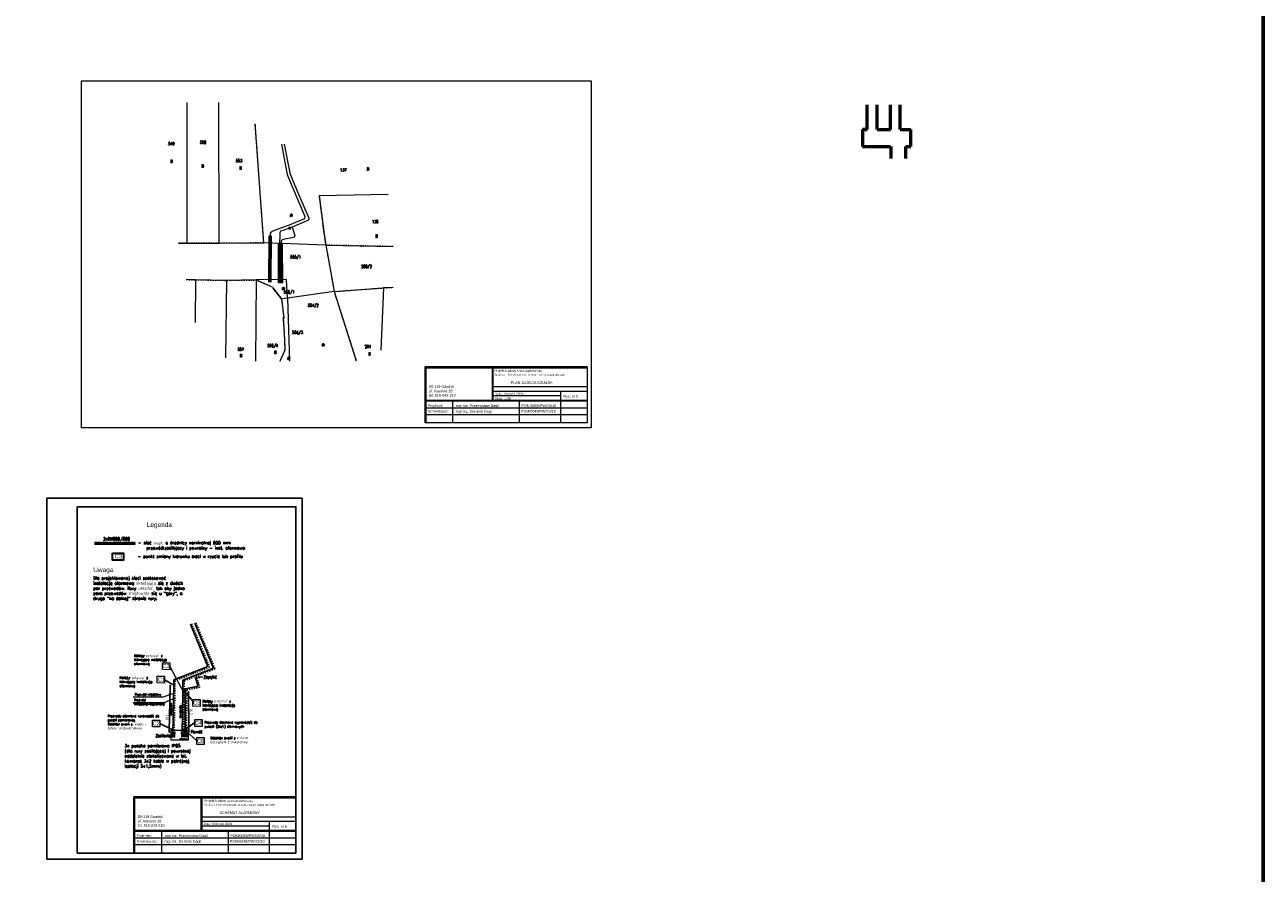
# Model space of a CAD drawing. Header units: metres. Extents: x 6538042 to 13082743, y 6022817 to 12049805.
# Tile 4 of 92: x 6539347 to 6539857, y 6023690 to 6024039. Entities that reach past the tile are written whole.
import ezdxf
from ezdxf.enums import TextEntityAlignment as Align

# ---------------------------------------------------------------- set-up
doc = ezdxf.new("R2010")
doc.units = ezdxf.units.M
doc.header["$MEASUREMENT"] = 0
doc.linetypes.add('b_BPO', pattern=[1.5, 1, -0.5])
doc.linetypes.add('L_0_03', pattern=[1, 0.5, -0.5])
doc.layers.get('0').update_dxf_attribs({"linetype": 'CONTINUOUS', "lineweight": 18})
doc.layers.get('Defpoints').update_dxf_attribs({"linetype": 'CONTINUOUS'})
for name, color, linetype, lineweight in [('203_Punkt_zalamania_granicy_dzialki_nie_stabilizowany', 96, 'CONTINUOUS', 18), ('210_Oznaczenie_uzytku', 96, 'CONTINUOUS', 18), ('211_Nr_dzialki', 96, 'CONTINUOUS', 18), ('218_Granica_uzytku', 96, 'L_0_03', 18), ('219_Linia_granicy', 96, 'CONTINUOUS', 18), ('D - OPIS', 255, 'CONTINUOUS', 30), ('d-ciepłociag', 6, 'CONTINUOUS', 60), ('d-komora zawory', 7, 'CONTINUOUS', 13), ('d-opis', 7, 'CONTINUOUS', 18), ('d-opis co', 7, 'CONTINUOUS', 35), ('d-opisciepl', 7, 'CONTINUOUS', 35), ('d-powrot', 5, 'CONTINUOUS', 53), ('DAGIL_CO_tasa$0$d-opis załamania trasy', 7, 'CONTINUOUS', 80), ('komora_podziemna___przewod_cieplowniczy__powierzchnia_', 212, 'CONTINUOUS', 18), ('opis', 7, 'CONTINUOUS', 18), ('przewod_cieplowniczy', 212, 'CONTINUOUS', 18), ('siatka', 7, 'CONTINUOUS', 18), ('trawnik', 7, 'CONTINUOUS', 18)]:
    doc.layers.add(name, color=color, linetype=linetype, lineweight=lineweight)
for name, color, linetype in [('DAGIL_CO_tasa$0$dg opis', 7, 'CONTINUOUS'), ('dg opis', 7, 'CONTINUOUS'), ('Linie_odn', 7, 'CONTINUOUS'), ('Linie_tabeli', 7, 'CONTINUOUS')]:
    doc.layers.add(name, color=color, linetype=linetype)
doc.layers.add('Linie_tabeli_druk', color=5, linetype='CONTINUOUS', plot=False)
doc.styles.add('DAGIL_CO_tasa$0$Style-Arial', font='arial.ttf')
doc.styles.add('DIN', font='din.shx', dxfattribs={"width": 0.7})
doc.styles.get("Standard").update_dxf_attribs({"font": 'simplex.shx'})
doc.styles.add('STYL1', font='SIMPLEX.shx', dxfattribs={"width": 0.8})
doc.styles.add('Style-Arial', font='arial.ttf')
doc.dimstyles.new('MIREK1', dxfattribs={"dimtxt": 1.3, "dimasz": 0.5, "dimexe": 0.3, "dimexo": 0.3, "dimgap": 0.09, "dimtad": 1, "dimlfac": 0.1, "dimzin": 0, "dimtxsty": 'DIN', "dimblk": 'OBLIQUE', "dimcen": 0.09, "dimse1": 1, "dimse2": 1, "dimazin": 0, "dimtfac": 1, "dimtofl": 0, "dimtmove": 0, "dimatfit": 3, "dimldrblk": 'OBLIQUE', "dimfxl": 1, "dimtolj": 1, "dimtzin": 0, "dimarcsym": 0})

# ---------------------------------------------------------------- blocks, each defined once
blk = doc.blocks.new('EGBP04_03')
at = {"color": 0, "linetype": 'Continuous', "lineweight": 13}
blk.add_wipeout([(0, -0.5), (0.2, -0.4), (0.4, -0.2), (0.5, 0), (0.4, 0.2), (0.2, 0.4), (0, 0.5), (-0.2, 0.4), (-0.4, 0.2), (-0.5, 0), (-0.4, -0.2), (-0.2, -0.4)], dxfattribs=at)
at = {"linetype": 'Continuous', "lineweight": 13}
blk.add_hatch(color=0, dxfattribs=at).paths.add_polyline_path([(0, -0.1, 1), (0, 0.1, 1), (0, -0.1, 1)])
at = {"color": 0, "linetype": 'Continuous', "lineweight": 13}
blk.add_circle((0, 0), 0.1, dxfattribs=at)
blk = doc.blocks.new('_Oblique')
at = {"color": 0, "linetype": 'ByBlock', "lineweight": -2}
blk.add_line((-0.5, -0.5), (0.5, 0.5), dxfattribs=at)
blk = doc.blocks.new('*D1140')
at = {"layer": 'd-ciepłociag', "color": 0, "linetype": 'Continuous', "lineweight": -2, "transparency": 16777216}
blk.add_line((6539407.15, 6023766.96), (6539406.76, 6023747.85), dxfattribs=at)
at = {"layer": 'Defpoints', "color": 0, "transparency": 16777216}
for p in [(6539408.88, 6023766.93), (6539406.76, 6023747.85), (6539408.5, 6023747.82)]:
    blk.add_point(p, dxfattribs=at)
at = {"layer": 'd-ciepłociag', "color": 0, "linetype": 'ByBlock', "lineweight": -2, "transparency": 16777216, "xscale": 0.5, "yscale": 0.5, "zscale": 0.5}
for p, rotation in [((6539407.15, 6023766.96), 88.83302877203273), ((6539406.76, 6023747.85), 268.8330287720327)]:
    blk.add_blockref('_Oblique', p, dxfattribs=dict(at, rotation=rotation))
at = {"layer": 'd-ciepłociag', "color": 0, "lineweight": 0, "transparency": 16777216, "insert": (6539406.01, 6023753.69), "char_height": 1.3, "attachment_point": 5, "rotation": 88.833, "style": 'DIN'}
blk.add_mtext('\\A1;19,1', dxfattribs=at)
blk = doc.blocks.new('*D1158')
at = {"layer": 'd-ciepłociag', "color": 0, "linetype": 'Continuous', "lineweight": -2, "transparency": 16777216}
blk.add_line((6539414.62, 6023764.22), (6539414.75, 6023747.97), dxfattribs=at)
at = {"layer": 'Defpoints', "color": 0, "transparency": 16777216}
for p in [(6539412.79, 6023764.2), (6539412.93, 6023747.96), (6539414.75, 6023747.97)]:
    blk.add_point(p, dxfattribs=at)
at = {"layer": 'd-ciepłociag', "color": 0, "linetype": 'ByBlock', "lineweight": -2, "transparency": 16777216, "xscale": 0.5, "yscale": 0.5, "zscale": 0.5}
for p, rotation in [((6539414.62, 6023764.22), 90.48355723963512), ((6539414.75, 6023747.97), 270.4835572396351)]:
    blk.add_blockref('_Oblique', p, dxfattribs=dict(at, rotation=rotation))
at = {"layer": 'd-ciepłociag', "color": 0, "lineweight": 0, "transparency": 16777216, "insert": (6539415.55, 6023756.15), "char_height": 1.3, "attachment_point": 5, "rotation": 270.4836, "style": 'DIN'}
blk.add_mtext('\\A1;16,2', dxfattribs=at)

msp = doc.modelspace()

# ---------------------------------------------------------------- linework, layer by layer
for p, q in [((6539370.44383, 6024015.58845), (6539370.44383, 6023873.05709)), ((6539580.48073, 6023873.05709), (6539580.48073, 6024015.58845)), ((6539406.90598, 6023774.77522), (6539412.78653, 6023763.87286))]:
    msp.add_line(p, q)
at = {"layer": '218_Granica_uzytku', "lineweight": 18, "flags": 128}
for points in [[(6539445.60078, 6023949.00559), (6539442.13078, 6023997.91559)], [(6539470.37078, 6023953.67559), (6539468.46078, 6023968.49559)], [(6539471.17078, 6023948.04559), (6539470.37078, 6023953.67559)], [(6539414.16078, 6023948.90559), (6539410.60529, 6023948.94929)], [(6539427.25078, 6023948.84559), (6539414.16078, 6023948.90559)], [(6539445.60078, 6023949.00559), (6539427.25078, 6023948.84559)], [(6539498.79642, 6023947.51497), (6539471.17078, 6023948.04559)], [(6539471.17078, 6023948.04559), (6539473.73078, 6023933.72559)], [(6539413.73469, 6023933.87716), (6539417.52078, 6023933.81559)], [(6539417.52078, 6023933.81559), (6539430.32078, 6023933.57559)], [(6539430.32078, 6023933.57559), (6539442.53078, 6023933.73559)], [(6539442.53078, 6023933.73559), (6539449.09078, 6023930.91559)], [(6539473.73078, 6023933.72559), (6539474.55078, 6023928.98559)], [(6539449.09078, 6023930.91559), (6539452.95078, 6023925.97559)], [(6539452.95078, 6023925.97559), (6539453.90078, 6023918.07559)], [(6539474.55078, 6023928.98559), (6539494.86078, 6023930.49559)], [(6539474.55078, 6023928.98559), (6539483.69291, 6023900.50462)], [(6539494.86078, 6023930.49559), (6539498.83095, 6023930.66021)], [(6539453.90078, 6023918.07559), (6539453.54078, 6023918.13559)], [(6539453.54078, 6023918.13559), (6539454.00078, 6023912.19559)], [(6539454.00078, 6023912.19559), (6539454.32078, 6023904.88559)], [(6539454.32078, 6023904.88559), (6539452.32078, 6023900.58559)], [(6539452.32078, 6023900.58559), (6539452.33273, 6023900.31763)]]:
    msp.add_lwpolyline(points, dxfattribs=at)
at = {"layer": '219_Linia_granicy', "linetype": 'Continuous', "lineweight": 18, "flags": 128}
for points in [[(6539414.16078, 6023948.90559), (6539414.16078, 6024006.81559)], [(6539427.25078, 6023948.84559), (6539427.18078, 6024006.81559)], [(6539445.60078, 6023949.00559), (6539442.13078, 6023997.91559)], [(6539468.46078, 6023968.49559), (6539496.79067, 6023969.04643)], [(6539468.46078, 6023968.49559), (6539470.37078, 6023953.67559)], [(6539470.37078, 6023953.67559), (6539471.17078, 6023948.04559)], [(6539410.60529, 6023948.94929), (6539414.16078, 6023948.90559)], [(6539414.16078, 6023948.90559), (6539427.25078, 6023948.84559)], [(6539427.25078, 6023948.84559), (6539445.60078, 6023949.00559)], [(6539471.17078, 6023948.04559), (6539445.60078, 6023949.00559)], [(6539471.17078, 6023948.04559), (6539498.79642, 6023947.51497)], [(6539471.17078, 6023948.04559), (6539473.73078, 6023933.72559)], [(6539417.52078, 6023933.81559), (6539413.73469, 6023933.87716)], [(6539417.52078, 6023933.81559), (6539417.39354, 6023916.26171)], [(6539430.32078, 6023933.57559), (6539417.52078, 6023933.81559)], [(6539430.32078, 6023933.57559), (6539429.81099, 6023901.70067)], [(6539442.53078, 6023933.73559), (6539430.32078, 6023933.57559)], [(6539442.53078, 6023933.73559), (6539442.25105, 6023900.33596)], [(6539455.02078, 6023933.94559), (6539442.53078, 6023933.73559)], [(6539442.53078, 6023933.73559), (6539449.09078, 6023930.91559)], [(6539455.34078, 6023926.30559), (6539455.02078, 6023933.94559)], [(6539473.73078, 6023933.72559), (6539474.55078, 6023928.98559)], [(6539452.95078, 6023925.97559), (6539449.09078, 6023930.91559)], [(6539455.34078, 6023926.30559), (6539452.95078, 6023925.97559)], [(6539452.95078, 6023925.97559), (6539453.90078, 6023918.07559)], [(6539474.55078, 6023928.98559), (6539455.34078, 6023926.30559)], [(6539455.34078, 6023926.30559), (6539456.23747, 6023900.31054)], [(6539474.55078, 6023928.98559), (6539494.86078, 6023930.49559)], [(6539474.55078, 6023928.98559), (6539483.69291, 6023900.50462)], [(6539494.86078, 6023930.49559), (6539493.74696, 6023904.89599)], [(6539498.83095, 6023930.66021), (6539494.86078, 6023930.49559)], [(6539453.54078, 6023918.13559), (6539454.00078, 6023912.19559)], [(6539453.90078, 6023918.07559), (6539453.54078, 6023918.13559)], [(6539454.00078, 6023912.19559), (6539454.32078, 6023904.88559)], [(6539454.32078, 6023904.88559), (6539452.32078, 6023900.58559)], [(6539452.33273, 6023900.31763), (6539452.32078, 6023900.58559)]]:
    msp.add_lwpolyline(points, dxfattribs=at)
at = {"layer": 'd-ciepłociag', "linetype": 'Continuous'}
msp.add_line((6539452.14065, 6023948.79024), (6539452.03672, 6023932.61018), dxfattribs=at)
at = {"layer": 'd-ciepłociag', "color": 1, "linetype": 'Continuous'}
for p, q in [((6539408.43412, 6023745.61493), (6539408.33042, 6023745.8673)), ((6539408.46753, 6023746.81943), (6539408.43412, 6023745.61493)), ((6539408.43412, 6023745.61493), (6539408.55165, 6023745.86116))]:
    msp.add_line(p, q, dxfattribs=at)
at = {"layer": 'd-ciepłociag', "color": 5, "linetype": 'Continuous'}
for p, q in [((6539412.30237, 6023746.84222), (6539412.19653, 6023746.59074)), ((6539412.32555, 6023745.63748), (6539412.30237, 6023746.84222)), ((6539412.30237, 6023746.84222), (6539412.4178, 6023746.595)), ((6539413.49415, 6023746.85861), (6539413.38832, 6023746.60713)), ((6539413.51734, 6023745.65387), (6539413.49415, 6023746.85861)), ((6539413.49415, 6023746.85861), (6539413.60959, 6023746.61139))]:
    msp.add_line(p, q, dxfattribs=at)
at = {"layer": 'd-ciepłociag', "color": 1, "linetype": 'Continuous'}
msp.add_lwpolyline([(6538042.23156, 6025634.92527), (6539856.82783, 6025634.92527), (6539856.82783, 6022817.20176), (6538042.23156, 6022817.20176)], close=True, dxfattribs=at)
at = {"layer": 'd-ciepłociag', "color": 0, "linetype": 'Continuous', "lineweight": 20}
for points in [[(6539409.04869, 6023746.95394), (6539407.93803, 6023746.96692), (6539407.92944, 6023747.82173), (6539409.04011, 6023747.80875)], [(6539412.90534, 6023747.0284), (6539411.79468, 6023747.04138), (6539411.78609, 6023747.8962), (6539412.89676, 6023747.88322)], [(6539414.07166, 6023747.04143), (6539412.961, 6023747.05441), (6539412.95241, 6023747.90922), (6539414.06307, 6023747.89624)]]:
    msp.add_lwpolyline(points, close=True, dxfattribs=at)
at = {"layer": 'd-komora zawory'}
for p, q in [((6539580.48073, 6024015.58845), (6539370.44383, 6024015.58845)), ((6539370.44383, 6023873.05709), (6539580.48073, 6023873.05709))]:
    msp.add_line(p, q, dxfattribs=at)
at = {"layer": 'd-komora zawory', "linetype": 'Continuous'}
msp.add_line((6539578.67913, 6023898.00267), (6539578.6894, 6023874.91051), dxfattribs=at)
at = {"layer": 'd-opis'}
for p, q in [((6539418.59602, 6023770.32064), (6539419.26549, 6023770.59718)), ((6539420.55028, 6023770.32064), (6539418.59602, 6023770.32064)), ((6539418.59602, 6023770.32064), (6539419.27793, 6023770.01369))]:
    msp.add_line(p, q, dxfattribs=at)
at = {"layer": 'd-opisciepl', "lineweight": 9}
for p, q in [((6539403.79115, 6023762.13625), (6539409.02185, 6023763.84137)), ((6539404.45438, 6023759.81543), (6539408.48383, 6023761.59921))]:
    msp.add_line(p, q, dxfattribs=at)
for points in [[(6539404.45438, 6023759.81543), (6539391.81943, 6023759.81543)], [(6539403.79115, 6023762.13625), (6539391.8795, 6023762.13625)]]:
    msp.add_lwpolyline(points, dxfattribs=at)
at = {"layer": 'd-powrot'}
for p, q in [((6539693.93937, 6023995.69817), (6539693.94199, 6024005.82411)), ((6539697.93936, 6023995.69817), (6539697.94199, 6024005.82411)), ((6539703.43609, 6023995.69817), (6539703.43871, 6024005.82411)), ((6539707.43608, 6023995.69817), (6539707.43871, 6024005.82411)), ((6539691.93937, 6023995.69802), (6539693.93937, 6023995.69802)), ((6539693.93937, 6023995.69802), (6539691.93937, 6023995.69802)), ((6539691.93937, 6023995.69802), (6539691.93937, 6023988.69802)), ((6539697.93936, 6023995.69817), (6539703.43609, 6023995.69817)), ((6539707.43608, 6023995.69817), (6539711.81155, 6023995.69817)), ((6539711.81155, 6023988.69802), (6539711.81155, 6023995.69817)), ((6539691.93937, 6023988.69802), (6539703.51155, 6023988.69802)), ((6539703.81155, 6023983.69802), (6539703.81155, 6023988.69802)), ((6539709.81155, 6023983.69802), (6539709.81155, 6023988.69802)), ((6539709.81155, 6023988.69802), (6539711.81155, 6023988.69802))]:
    msp.add_line(p, q, dxfattribs=at)
at = {"layer": 'DAGIL_CO_tasa$0$d-opis załamania trasy', "color": 253, "lineweight": -3}
for p, q in [((6539415.46467, 6023792.12177), (6539422.66487, 6023774.7352)), ((6539417.21757, 6023792.53989), (6539424.89525, 6023774.00033)), ((6539422.66487, 6023774.7352), (6539408.61245, 6023769.19824)), ((6539424.89525, 6023774.00033), (6539412.35702, 6023769.13671)), ((6539408.61245, 6023769.19824), (6539408.57477, 6023766.97184)), ((6539412.35702, 6023769.13671), (6539412.2869, 6023763.89687)), ((6539417.59506, 6023770.02817), (6539418.65419, 6023766.584)), ((6539413.32785, 6023765.45966), (6539413.32437, 6023763.89363)), ((6539418.65419, 6023766.584), (6539413.32785, 6023765.45966))]:
    msp.add_line(p, q, dxfattribs=at)
at = {"layer": 'DAGIL_CO_tasa$0$d-opis załamania trasy', "color": 0, "linetype": 'L_0_03', "lineweight": -3}
for p, q in [((6539415.92663, 6023792.31307), (6539423.32146, 6023774.4565)), ((6539409.07437, 6023766.94431), (6539408.7444, 6023747.45009)), ((6539413.82314, 6023763.84813), (6539413.78779, 6023747.40785))]:
    msp.add_line(p, q, dxfattribs=at)
at = {"layer": 'DAGIL_CO_tasa$0$d-opis załamania trasy', "color": 253, "linetype": 'L_0_03', "lineweight": -3}
for p, q in [((6539417.67953, 6023792.73119), (6539425.55184, 6023773.72163)), ((6539423.32146, 6023774.4565), (6539409.10673, 6023768.85558)), ((6539425.55184, 6023773.72163), (6539412.85129, 6023768.79405)), ((6539409.10673, 6023768.85558), (6539409.07437, 6023766.94431)), ((6539412.85129, 6023768.79405), (6539412.79148, 6023764.24841)), ((6539418.07202, 6023770.17474), (6539419.29343, 6023766.20605)), ((6539419.29343, 6023766.20605), (6539413.8177, 6023765.04889)), ((6539413.82573, 6023765.05058), (6539413.82324, 6023763.89207))]:
    msp.add_line(p, q, dxfattribs=at)
at = {"layer": 'DAGIL_CO_tasa$0$d-opis załamania trasy', "color": 0, "lineweight": -3}
for p, q in [((6539405.02243, 6023769.14423), (6539408.88436, 6023766.92731)), ((6539408.57419, 6023766.93754), (6539408.2444, 6023747.45428)), ((6539412.28624, 6023763.84813), (6539412.06642, 6023747.42227)), ((6539413.32427, 6023763.84813), (6539413.28782, 6023747.41204)), ((6539416.5211, 6023760.35511), (6539413.52317, 6023763.86804)), ((6539402.84768, 6023751.21424), (6539408.50394, 6023748.46513)), ((6539417.20373, 6023751.68157), (6539412.40723, 6023748.18115)), ((6539418.1139, 6023744.09028), (6539413.58263, 6023748.29651))]:
    msp.add_line(p, q, dxfattribs=at)
at = {"layer": 'DAGIL_CO_tasa$0$d-opis załamania trasy', "linetype": 'L_0_03', "lineweight": -3}
msp.add_line((6539412.7909, 6023764.20499), (6539412.57001, 6023747.41805), dxfattribs=at)
at = {"layer": 'DAGIL_CO_tasa$0$d-opis załamania trasy', "color": 253, "lineweight": -3}
msp.add_arc((6539417.85682, 6023770.02571), 0.26177, 34.702431, 179.4629268, dxfattribs=at)
at = {"layer": 'DAGIL_CO_tasa$0$dg opis', "lineweight": 20}
for points in [[(6539403.91454, 6023776.21809), (6539406.93084, 6023776.20133), (6539406.93084, 6023773.40133), (6539403.91454, 6023773.41809), (6539403.91454, 6023776.21809)], [(6539401.8276, 6023770.74271), (6539404.84389, 6023770.72595), (6539404.84389, 6023767.92595), (6539401.8276, 6023767.94271), (6539401.8276, 6023770.74271)], [(6539416.46811, 6023761.14198), (6539419.4844, 6023761.12522), (6539419.4844, 6023758.32522), (6539416.46811, 6023758.34198), (6539416.46811, 6023761.14198)], [(6539417.20373, 6023752.89639), (6539420.22002, 6023752.87963), (6539420.22002, 6023750.07963), (6539417.20373, 6023750.09639), (6539417.20373, 6023752.89639)], [(6539399.81465, 6023752.69515), (6539402.83095, 6023752.6784), (6539402.83095, 6023749.8784), (6539399.81465, 6023749.89515), (6539399.81465, 6023752.69515)], [(6539418.1139, 6023745.49028), (6539421.13019, 6023745.47352), (6539421.13019, 6023742.67352), (6539418.1139, 6023742.69028), (6539418.1139, 6023745.49028)]]:
    msp.add_lwpolyline(points, dxfattribs=at)
at = {"layer": 'komora_podziemna___przewod_cieplowniczy__powierzchnia_', "color": 251, "linetype": 'Continuous', "lineweight": 18, "true_color": 0x636466, "flags": 128}
msp.add_lwpolyline([(6539407.49547, 6023748.46351), (6539414.56954, 6023748.47487), (6539414.49945, 6023744.35425), (6539409.8351, 6023744.39039), (6539408.375, 6023744.39979), (6539407.47495, 6023744.40325)], close=True, dxfattribs=at)
at = {"layer": 'Linie_odn', "linetype": 'b_BPO'}
for p, q in [((6539375.96135, 6023825.79835), (6539392.75879, 6023825.79835)), ((6539392.74827, 6023825.56179), (6539375.96135, 6023825.55835))]:
    msp.add_line(p, q, dxfattribs=at)
at = {"layer": 'Linie_odn'}
for p, q in [((6539392.75699, 6023824.9949), (6539375.9614, 6023824.99145)), ((6539392.81169, 6023825.25915), (6539376.01609, 6023825.25571))]:
    msp.add_line(p, q, dxfattribs=at)
at = {"layer": 'Linie_odn', "linetype": 'Continuous', "lineweight": 30}
msp.add_lwpolyline([(6539383.38427, 6023821.38025), (6539387.9332, 6023821.38025), (6539387.9332, 6023818.51493), (6539383.38427, 6023818.51493)], close=True, dxfattribs=at)
at = {"layer": 'Linie_tabeli'}
for p, q in [((6539512.02581, 6023898.00267), (6539578.67913, 6023898.00267)), ((6539512.39432, 6023897.63416), (6539578.67913, 6023897.51022)), ((6539392.2078, 6023721.05379), (6539458.86112, 6023721.05379)), ((6539392.57631, 6023720.68528), (6539458.86112, 6023720.56133))]:
    msp.add_line(p, q, dxfattribs=at)
msp.add_lwpolyline([(6539368.86112, 6023697.96163), (6539458.86112, 6023697.96163), (6539458.86112, 6023840.46163), (6539368.86112, 6023840.46163)], close=True, dxfattribs=at)
at = {"layer": 'Linie_tabeli_druk'}
msp.add_lwpolyline([(6539356.36112, 6023695.46163), (6539461.36112, 6023695.46163), (6539461.36112, 6023843.96163), (6539356.36112, 6023843.96163)], close=True, dxfattribs=at)
at = {"layer": 'opis', "color": 7}
for p, q in [((6539512.02581, 6023874.91051), (6539512.02581, 6023898.00267)), ((6539512.39432, 6023874.91051), (6539512.39432, 6023897.63416)), ((6539539.66411, 6023884.18352), (6539539.66402, 6023897.58317)), ((6539540.03262, 6023884.18352), (6539540.03262, 6023897.58248)), ((6539578.70731, 6023889.71122), (6539540.03262, 6023889.71118)), ((6539578.70731, 6023887.86866), (6539540.03262, 6023887.86863)), ((6539567.67092, 6023886.02607), (6539540.03262, 6023886.02607)), ((6539567.67092, 6023887.86863), (6539567.67092, 6023884.18352)), ((6539539.66411, 6023884.18352), (6539512.39432, 6023884.18352)), ((6539578.69973, 6023883.81501), (6539512.39432, 6023883.81501)), ((6539578.69457, 6023881.05124), (6539512.39432, 6023881.05118)), ((6539523.44964, 6023874.91051), (6539523.44964, 6023883.81501)), ((6539578.69973, 6023884.18352), (6539540.03262, 6023884.18352)), ((6539550.7533, 6023883.81501), (6539550.7533, 6023874.91051)), ((6539567.67092, 6023883.81501), (6539567.67092, 6023874.91051)), ((6539578.6894, 6023878.28735), (6539512.39432, 6023878.28735)), ((6539578.6894, 6023874.91051), (6539512.02581, 6023874.91051)), ((6539392.2078, 6023697.96163), (6539392.2078, 6023721.05379)), ((6539392.57631, 6023697.96163), (6539392.57631, 6023720.68528)), ((6539419.8461, 6023707.23464), (6539419.84601, 6023720.63429)), ((6539420.21461, 6023707.23464), (6539420.21461, 6023720.6336)), ((6539458.8893, 6023712.76233), (6539420.21461, 6023712.7623)), ((6539419.8461, 6023707.23464), (6539392.57631, 6023707.23464)), ((6539458.8893, 6023710.91978), (6539420.21461, 6023710.91974)), ((6539447.85291, 6023709.07719), (6539420.21461, 6023709.07719)), ((6539458.88172, 6023707.23464), (6539420.21461, 6023707.23464)), ((6539447.85291, 6023710.91974), (6539447.85291, 6023707.23464)), ((6539458.88172, 6023706.86612), (6539392.57631, 6023706.86612)), ((6539458.87656, 6023704.10235), (6539392.57631, 6023704.10229)), ((6539403.63163, 6023697.96163), (6539403.63163, 6023706.86612)), ((6539430.93529, 6023706.86612), (6539430.93529, 6023697.96163)), ((6539447.85291, 6023706.86612), (6539447.85291, 6023697.96163)), ((6539458.8714, 6023697.96163), (6539392.2078, 6023697.96163)), ((6539458.8714, 6023701.33846), (6539392.57631, 6023701.33846))]:
    msp.add_line(p, q, dxfattribs=at)
at = {"layer": 'przewod_cieplowniczy', "linetype": 'Continuous', "lineweight": 18}
for p, q in [((6539456.27543, 6023955.57958), (6539455.70656, 6023954.88942)), ((6539455.70656, 6023954.88942), (6539456.56106, 6023954.66948)), ((6539456.56106, 6023954.66948), (6539456.27543, 6023955.57958))]:
    msp.add_line(p, q, dxfattribs=at)
at = {"layer": 'przewod_cieplowniczy', "linetype": 'Continuous', "lineweight": 18, "flags": 128}
for points in [[(6539452.93031, 6023989.57628), (6539455.01236, 6023978.54981), (6539455.26236, 6023977.12981), (6539455.81236, 6023975.72981), (6539457.58236, 6023971.53981), (6539462.22236, 6023960.47981), (6539462.52236, 6023959.71981), (6539462.44236, 6023959.20981), (6539462.12236, 6023958.77981), (6539460.95236, 6023958.31981), (6539456.82236, 6023956.61981), (6539449.68236, 6023953.92981), (6539448.82236, 6023953.58981), (6539448.48236, 6023953.24981), (6539448.30236, 6023952.80981), (6539448.30236, 6023951.89981)], [(6539454.00927, 6023989.59462), (6539456.00236, 6023979.13981), (6539456.28236, 6023977.64981), (6539456.83236, 6023976.24981), (6539459.11236, 6023970.91981), (6539463.86236, 6023959.87981), (6539464.20236, 6023959.13981), (6539464.12236, 6023958.63981), (6539463.80236, 6023958.21981), (6539463.11236, 6023957.90981), (6539458.24236, 6023955.83981), (6539457.33236, 6023955.49981), (6539456.36236, 6023955.12981), (6539453.55236, 6023954.09981)], [(6539453.55236, 6023954.09981), (6539452.53236, 6023953.76981), (6539452.18236, 6023953.29981), (6539452.18236, 6023952.17981), (6539452.13719, 6023948.74938)], [(6539453.55236, 6023954.09981), (6539452.53236, 6023953.76981), (6539452.18236, 6023953.29981), (6539452.18236, 6023952.17981), (6539452.13719, 6023948.74938)], [(6539457.33236, 6023955.49981), (6539457.58236, 6023954.68981), (6539458.10236, 6023952.90981), (6539458.40236, 6023951.90981), (6539458.07236, 6023951.33981), (6539457.20236, 6023951.09981), (6539454.33236, 6023950.49981), (6539453.23236, 6023950.31981), (6539452.83236, 6023949.86981), (6539452.80306, 6023948.71355)], [(6539457.33236, 6023955.49981), (6539457.58236, 6023954.68981), (6539458.10236, 6023952.90981), (6539458.40236, 6023951.90981), (6539458.07236, 6023951.33981), (6539457.20236, 6023951.09981), (6539454.33236, 6023950.49981), (6539453.23236, 6023950.31981), (6539452.83236, 6023949.86981), (6539452.80306, 6023948.71355)]]:
    msp.add_lwpolyline(points, dxfattribs=at)
at = {"layer": 'siatka', "color": 7, "linetype": 'Continuous', "lineweight": 13, "flags": 128}
msp.add_lwpolyline([(6539524.86927, 6023897.81504), (6539529.86927, 6023897.81504)], dxfattribs=at)
at = {"layer": 'trawnik', "linetype": 'Continuous', "lineweight": 18, "flags": 128}
msp.add_lwpolyline([(6539416.75188, 6023759.49977), (6539416.75188, 6023760.24977)], dxfattribs=at)

# ---------------------------------------------------------------- texts
at = {"color": 7, "style": 'Style-Arial'}
for s, p in [('80-119 Gdańsk', (6539513.57738, 6023889.3424)), ('tel. 516-042-210', (6539513.57738, 6023885.73565)), ('ul. Asesora 18', (6539513.57738, 6023887.53902)), ('80-119 Gdańsk', (6539393.75937, 6023712.39351)), ('tel. 516-042-210', (6539393.75937, 6023708.78676)), ('ul. Asesora 18', (6539393.75937, 6023710.59014))]:
    msp.add_text(s, height=1.0820252, dxfattribs=at).set_placement(p)
at = {"color": 7, "lineweight": 40, "style": 'Style-Arial'}
for s, p in [('PLAN ZAJECIA DZIAŁEK', (6539547.25056, 6023890.95652)), ('Rys. nr 5', (6539568.92591, 6023885.37355)), ('SCHEMAT ALARMOWY', (6539427.43255, 6023714.00763)), ('Rys. nr 6', (6539449.1079, 6023708.42467))]:
    msp.add_text(s, height=1.08, dxfattribs=at).set_placement(p)
at = {"color": 0, "style": 'Style-Arial'}
for s, p in [('Skala: 1:500', (6539540.70029, 6023884.5403)), ('Data:  Kwiecień 2024r. ', (6539540.74269, 6023886.49966)), ('Data:  Kwiecień 2023r. ', (6539420.92468, 6023709.55077))]:
    msp.add_text(s, height=0.864, rotation=0.0362783, dxfattribs=at).set_placement(p)
at = {"layer": '210_Oznaczenie_uzytku', "lineweight": 25, "width": 0.66}
for s, p in [('B', (6539407.16828, 6023983.17059)), ('B', (6539407.16828, 6023983.16059)), ('B', (6539420.00828, 6023981.21059)), ('B', (6539435.59828, 6023980.38059)), ('B', (6539488.00828, 6023980.00059)), ('dr', (6539456.29578, 6023961.05059)), ('B', (6539491.51828, 6023952.39059)), ('dr', (6539453.03578, 6023930.98059)), ('dr', (6539469.44578, 6023907.80059)), ('B', (6539435.78828, 6023903.26059)), ('B', (6539488.61828, 6023903.95059))]:
    msp.add_text(s, height=1.25, dxfattribs=at).set_placement(p, align=Align.TOP_LEFT)
at = {"layer": '211_Nr_dzialki', "lineweight": 25, "width": 0.66}
for s, p in [('549', (6539406.29328, 6023990.45059)), ('550', (6539419.37703, 6023990.98059)), ('553', (6539434.15328, 6023983.40059)), ('137', (6539477.04078, 6023979.63059)), ('138', (6539490.12078, 6023958.37059)), ('555/1', (6539456.48078, 6023943.85559)), ('200/2', (6539485.68078, 6023939.95559)), ('554/2', (6539463.78078, 6023923.95559)), ('556/3', (6539457.27078, 6023912.76559)), ('557', (6539434.86328, 6023905.85059)), ('556/4', (6539447.08828, 6023907.38559)), ('204', (6539487.14703, 6023907.00059))]:
    msp.add_text(s, height=1.25, dxfattribs=at).set_placement(p, align=Align.TOP_LEFT)
at = {"layer": 'D - OPIS', "color": 7, "linetype": 'Continuous', "lineweight": 30, "width": 49.5516328, "attachment_point": 1, "style": 'Style-Arial'}
for s, insert, char_height in [('Sprawdzajacy:', (6539513.21591, 6023880.25943), 0.936), ('Projektant:', (6539513.23307, 6023882.56645), 0.936), ('mgr inż. Dominik Dagil                            POM/0049/PWOS/10', (6539524.59961, 6023880.27677), 1.08), ('mgr inż. Przemysław Dagil                      POM/0050/PWOS/10', (6539524.63658, 6023882.55951), 1.08), ('Sprawdzajacy:', (6539393.3979, 6023703.31055), 0.936), ('Projektant:', (6539393.41506, 6023705.61756), 0.936), ('mgr inż. Dominik Dagil                            POM/0049/PWOS/10', (6539404.78161, 6023703.32789), 1.08), ('mgr inż. Przemysław Dagil                      POM/0050/PWOS/10', (6539404.81857, 6023705.61063), 1.08)]:
    msp.add_mtext(s, dxfattribs=dict(at, insert=insert, char_height=char_height))
at = {"layer": 'd-opis co', "width": 0.75}
msp.add_text('2xDN600/800', height=1.3220992, rotation=359.7693684, dxfattribs=at).set_placement((6539379.51328, 6023826.57754))
at = {"layer": 'DAGIL_CO_tasa$0$d-opis załamania trasy', "color": 0, "linetype": 'Continuous', "lineweight": 30, "char_height": 1.648031, "width": 4.387365, "attachment_point": 1, "rotation": 359.9495848, "style": 'DAGIL_CO_tasa$0$Style-Arial'}
for s, insert in [('C3', (6539403.95699, 6023775.69317)), ('C1', (6539402.10973, 6023770.15663)), ('C5', (6539416.56355, 6023760.69672)), ('C2', (6539399.90278, 6023752.1596)), ('C4', (6539417.24617, 6023752.37147)), ('C6', (6539418.15634, 6023744.96536))]:
    msp.add_mtext(s, dxfattribs=dict(at, insert=insert))
at = {"layer": 'dg opis', "color": 7, "linetype": 'Continuous', "lineweight": 30, "attachment_point": 1, "rotation": 359.8637858, "style": 'Style-Arial'}
for s, insert, char_height, width in [('Projekt budowy sieci ciepłowniczej ', (6539540.53473, 6023896.89426), 0.936, 49.5516328), ('Gdańsk ul. Beethovena dz. nr 555/1, 554/3, 556/1 obr.0064', (6539540.49798, 6023895.14585), 0.8, 33.4260432), ('Gdańsk ul. Beethovena dz. nr 555/1, 554/3, 556/1 obr.0064', (6539421.16735, 6023718.21908), 0.8, 33.4260432), ('Projekt budowy sieci ciepłowniczej ', (6539421.2041, 6023719.96749), 0.936, 49.5516328)]:
    msp.add_mtext(s, dxfattribs=dict(at, insert=insert, char_height=char_height, width=width))
at = {"layer": 'dg opis', "color": 7, "linetype": 'Continuous', "lineweight": -3, "char_height": 1.8954, "attachment_point": 1}
for s, insert in [('{\\fArial|b0|i0|c238|p34;Legenda}', (6539397.514, 6023834.02299)), ('{\\fArial|b0|i0|c238|p34;Uwaga}', (6539375.48001, 6023815.46058))]:
    msp.add_mtext_dynamic_manual_height_columns(s, width=15.5809073, gutter_width=12.5, heights=[0], dxfattribs=dict(at, insert=insert))
at = {"layer": 'dg opis', "color": 7, "linetype": 'Continuous', "lineweight": -3, "attachment_point": 1, "style": 'STYL1'}
for s, insert, char_height, width in [('{\\H1.25x;Zapętlić}', (6539420.82758, 6023771.00669), 0.95, 19.5836392), ('{\\H1.0526x;Przewody alarmowe wprowadzić do puszki pomiarowej.\\PDetektor awarii z modułem bateryjnym(dwukanałowy)\\H1.1875x; }', (6539381.41906, 6023754.86279), 0.95, 22.8842516), ('{\\H1.25x;Powrót }', (6539415.51759, 6023748.47473), 0.95, 29.1017848), ('Przewody alarmowe wyprowadzić do puszek (2szt.) alarmowych', (6539421.25142, 6023752.22804), 1, 25.1022308), ('{\\H1.25x;Zasilanie }', (6539401.07395, 6023746.83394), 0.95, 29.1017848), ('{\\H1.0526x;Detektor\\H0.99999x; awarii z modułem bateryjnym(czterokanałowy)\\H1.1875x; }', (6539423.73508, 6023745.82572), 0.95, 19.5836392)]:
    msp.add_mtext(s, dxfattribs=dict(at, insert=insert, char_height=char_height, width=width))
at = {"layer": 'dg opis', "color": 7, "linetype": 'Continuous', "lineweight": -3, "char_height": 0.95, "attachment_point": 1, "style": 'STYL1'}
for s, insert in [('Przewód miedziany ', (6539392.51364, 6023763.70127)), ('Przewód\\Pmiedziany-ocynowany ', (6539392.23215, 6023761.40127))]:
    msp.add_mtext_dynamic_manual_height_columns(s, width=29.1017848, gutter_width=12.5, heights=[0], dxfattribs=dict(at, insert=insert))
at = {"layer": 'Linie_odn', "linetype": 'Continuous', "lineweight": -3, "attachment_point": 1}
for s, insert, char_height, width in [('- sieć ciepł. o średnicy nominalnej 600 mm\\P    przewód:zasilajacy i powrotny - inst. alarmowa', (6539393.92438, 6023826.24005), 1.25, 68.9521123), ('\\pi-3,l4,t4;{\\H1.25x;- punkt zmiany kierunku sieci w rzucie lub profilu}', (6539392.75572, 6023820.66174), 1.00001, 55.7017315), ('\\A1;{\\H1.25x;Dla projektowanej sieci zastosować instalację alarmową składającą się z dwóch par przewodów. Rury układać, tak aby jedna para przewodów znajdowała się u "góry", a druga "na dolnej" stronie rury. }', (6539375.44985, 6023811.71232), 1.00001, 40.7342122), ('Należy połączyć z istniejącą instalacją alarmową ', (6539392.20514, 6023779.68458), 1, 15.2444891), ('Należy połączyć z istniejącą instalacją alarmową ', (6539386.28658, 6023770.61154), 1, 15.2444891), ('Należy połączyć z istniejącą instalacją alarmową ', (6539420.35582, 6023760.93631), 1, 15.2444891), ('{\\H1.25x;3x puszka pomiarowa IP65\\P(dla rury zasilającej i powrotnej oddzielnie zlokalizowane w ist. komorze 3x2 kable w potrójnej izolacji 5x1,5mm)}', (6539388.31226, 6023742.71285), 1.00001, 31.2887844)]:
    msp.add_mtext(s, dxfattribs=dict(at, insert=insert, char_height=char_height, width=width))
at = {"layer": 'Linie_odn', "linetype": 'Continuous', "lineweight": 30, "insert": (6539384.23838, 6023820.93168), "char_height": 1.70625, "width": 4.5423542, "attachment_point": 1, "style": 'Style-Arial'}
msp.add_mtext('C3', dxfattribs=at)
at = {"layer": 'Linie_odn', "color": 3, "linetype": 'Continuous', "lineweight": -3, "char_height": 0.500005, "width": 27.8508657, "attachment_point": 1, "rotation": 89.7504158}
for s, insert in [('{\\H1.25x;DN600/800 }', (6539407.17185, 6023754.66824)), ('{\\H1.25x;DN400/520 }', (6539411.05256, 6023753.65494))]:
    msp.add_mtext(s, dxfattribs=dict(at, insert=insert))
at = {"layer": 'Linie_odn', "linetype": 'Continuous', "lineweight": -3, "insert": (6539411.00475, 6023745.26556), "char_height": 0.500005, "width": 27.8508657, "attachment_point": 1, "rotation": 358.7725047}
msp.add_mtext('{\\H1.25x;komora}', dxfattribs=at)

# ---------------------------------------------------------------- dimensions: what is measured, and where the dimension line sits
at = {"layer": 'd-ciepłociag', "color": 3, "linetype": 'Continuous', "lineweight": 0}
for base, p1, p2, angle, override, picture, middle in [((6539406.7568, 6023747.85053), (6539408.88436, 6023766.92731), (6539408.49504, 6023747.81512), 268.8330288, {"dimdec": 1, "dimlfac": 1, "dimtxsty": 'DIN'}, '*D1140', (6539406.87531, 6023753.66792)), ((6539414.75382, 6023747.97262), (6539412.7909, 6023764.20499), (6539412.92803, 6023747.95721), 270.4835572, {"dimdec": 1, "dimlfac": 1, "dimtxsty": 'DIN', "dimldrblk": 'Oblique'}, '*D1158', (6539414.68485, 6023756.1448))]:
    dim = msp.add_linear_dim(base=base, p1=p1, p2=p2, angle=angle, dimstyle='MIREK1', override=override, dxfattribs=at)
    dim.commit()
    dim.dimension.update_dxf_attribs({"geometry": picture, "text_midpoint": middle, "dimtype": 161})

# ---------------------------------------------------------------- next in the draw order: block references
at = {"layer": '203_Punkt_zalamania_granicy_dzialki_nie_stabilizowany', "linetype": 'Continuous', "xscale": 0.5, "yscale": 0.5, "zscale": 0.5}
for p in [(6539417.52078, 6023933.81559), (6539430.32078, 6023933.57559), (6539442.53078, 6023933.73559), (6539449.09078, 6023930.91559), (6539455.02078, 6023933.94559), (6539473.73078, 6023933.72559), (6539452.95078, 6023925.97559), (6539474.55078, 6023928.98559), (6539453.90078, 6023918.07559), (6539454.00078, 6023912.19559), (6539452.32078, 6023900.58559), (6539454.32078, 6023904.88559)]:
    msp.add_blockref('EGBP04_03', p, dxfattribs=at)

# ---------------------------------------------------------------- next in the draw order: linework, layer by layer
at = {"linetype": 'ByBlock', "lineweight": 30}
for points in [[(6539448.38827, 6023933.23629), (6539448.62363, 6023951.67039), (6539447.97542, 6023951.6881), (6539447.73743, 6023933.26818)], [(6539452.36337, 6023932.78657), (6539452.46357, 6023948.59729), (6539451.81537, 6023948.615), (6539451.71253, 6023932.81846)], [(6539453.20093, 6023932.7391), (6539453.12773, 6023948.57941), (6539452.47952, 6023948.59711), (6539452.55009, 6023932.77099)]]:
    msp.add_lwpolyline(points, close=True, dxfattribs=at)
at = {"layer": 'd-ciepłociag', "linetype": 'Continuous'}
for p, q in [((6539448.30236, 6023951.89981), (6539448.05757, 6023932.84072)), ((6539452.80306, 6023948.71355), (6539452.87618, 6023932.60772))]:
    msp.add_line(p, q, dxfattribs=at)

# ---------------------------------------------------------------- next in the draw order: block references
at = {"layer": '203_Punkt_zalamania_granicy_dzialki_nie_stabilizowany', "linetype": 'Continuous', "xscale": 0.5, "yscale": 0.5, "zscale": 0.5}
for p in [(6539455.34078, 6023926.30559), (6539453.54078, 6023918.13559)]:
    msp.add_blockref('EGBP04_03', p, dxfattribs=at)

# ---------------------------------------------------------------- next in the draw order: texts
at = {"layer": '210_Oznaczenie_uzytku', "lineweight": 25, "width": 0.66}
for s, p in [('B', (6539449.88828, 6023904.58059)), ('dr', (6539455.20578, 6023902.22559))]:
    msp.add_text(s, height=1.25, dxfattribs=at).set_placement(p, align=Align.TOP_LEFT)

# ---------------------------------------------------------------- next in the draw order: texts
at = {"layer": '211_Nr_dzialki', "lineweight": 25, "width": 0.66}
msp.add_text('556/1', height=1.25, dxfattribs=at).set_placement((6539453.79045, 6023929.41056), align=Align.TOP_LEFT)

doc.saveas('drawing.dxf')
